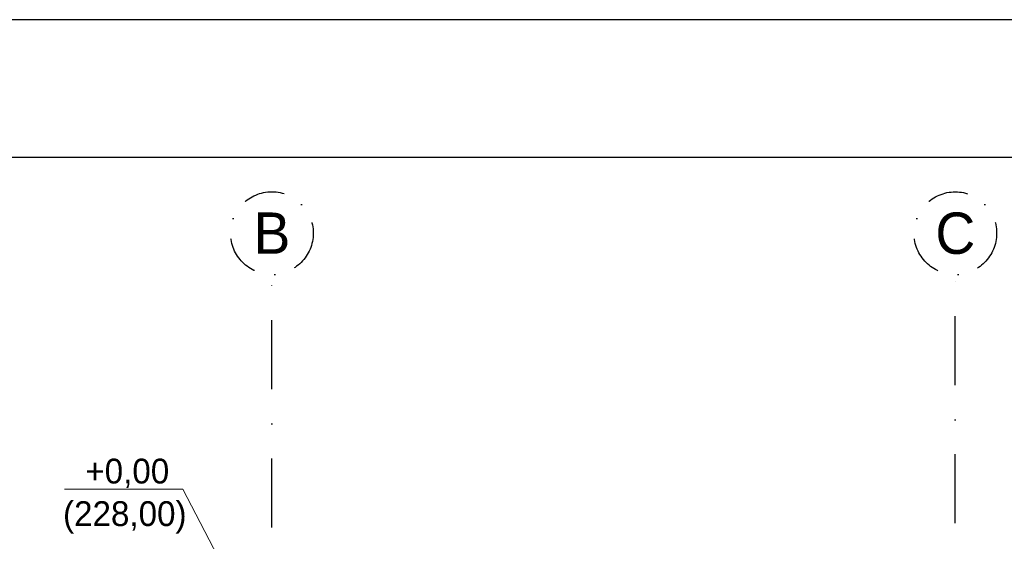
# Model space of a CAD drawing. Header units: centimetres. Extents: x 148004 to 151785, y -7215 to -1472.
# Tile 13 of 20: x 149443 to 149801, y -5429 to -5240. Entities that reach past the tile are written whole.
import ezdxf
from ezdxf.enums import TextEntityAlignment as Align

# ---------------------------------------------------------------- set-up
doc = ezdxf.new("R2010")
doc.units = ezdxf.units.CM
doc.header["$LTSCALE"] = 0.1
doc.linetypes.add('DASHDOT', pattern=[1, 0.5, -0.25, 0, -0.25])
for name, color, linetype in [('Format', 7, 'Continuous'), ('osie_R&F', 6, 'DASHDOT'), ('ozn_graficzne_R&F', 5, 'Continuous')]:
    doc.layers.add(name, color=color, linetype=linetype)
doc.layers.add('HACZE', color=52, linetype='Continuous', lineweight=9)
doc.layers.add('rzędne proj_k', color=190, linetype='Continuous', lineweight=18)
doc.styles.add('TECH', font='txt')

# ---------------------------------------------------------------- blocks, each defined once
blk = doc.blocks.new('osie_przyziemie')
at = {"layer": 'osie_R&F', "ltscale": 500}
for points in [[(149785.03, -5724.37), (149785.03, -5332.1)], [(150033, -5722.88), (150033, -5332.12)]]:
    blk.add_lwpolyline(points, dxfattribs=at)
at = {"layer": 'osie_R&F', "ltscale": 300}
for centre in [(149785.03, -5317.1), (150033, -5317.12)]:
    blk.add_circle(centre, 15, dxfattribs=at)
at = {"layer": 'osie_R&F', "color": 3, "ltscale": 75, "style": 'TECH'}
for s, p in [('B', (149785.03, -5317.1)), ('C', (150033, -5317.12))]:
    blk.add_text(s, height=15, dxfattribs=at).set_placement(p, align=Align.MIDDLE_CENTER)

msp = doc.modelspace()

# ---------------------------------------------------------------- linework, layer by layer
at = {"layer": 'Format'}
msp.add_lwpolyline([(148592.9, -6724.73), (150692.9, -6724.73), (150692.9, -5239.73), (148592.9, -5239.73)], close=True, dxfattribs=at)
at = {"layer": 'ozn_graficzne_R&F'}
msp.add_lwpolyline([(148717.9, -6674.73), (150642.9, -6674.73), (150642.9, -5289.73), (148717.9, -5289.73)], close=True, dxfattribs=at)
at = {"layer": 'rzędne proj_k', "flags": 128}
msp.add_lwpolyline([(149459.73, -5409.93), (149502.69, -5409.93), (149517, -5437.37)], dxfattribs=at)

# ---------------------------------------------------------------- block references
at = {"layer": 'HACZE'}
msp.add_blockref('osie_przyziemie', (-250.02, -0.01), dxfattribs=at)

# ---------------------------------------------------------------- texts
at = {"layer": 'rzędne proj_k', "color": 7, "linetype": 'Continuous', "style": 'TECH'}
for s, p in [('+0,00', (149482.53, -5410.58)), ('(228,00)', (149481.63, -5426.01))]:
    msp.add_text(s, height=9, dxfattribs=at).set_placement(p, align=Align.BOTTOM_CENTER)

doc.saveas('drawing.dxf')
